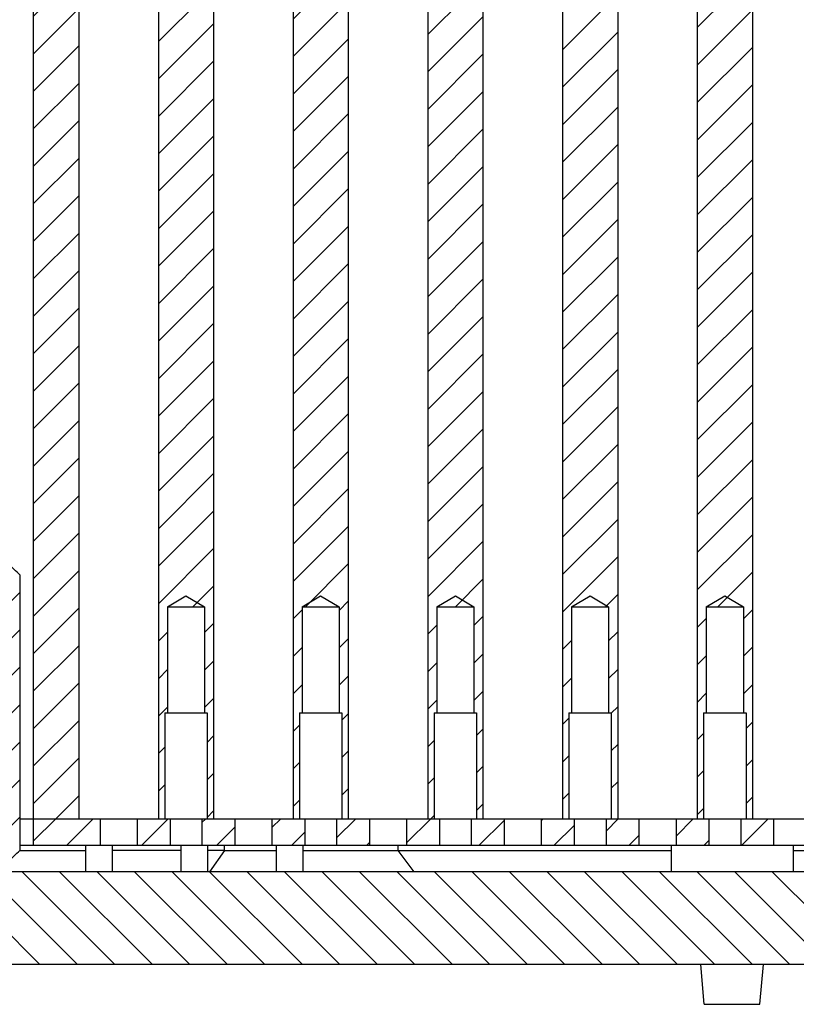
# Model space of a CAD drawing. Extents: x -1765 to 4890, y -3431 to 1272.
# Tile 152 of 189: x 3246 to 3275, y -2521 to -2484. Entities that reach past the tile are written whole.
import ezdxf

# ---------------------------------------------------------------- set-up
doc = ezdxf.new("R2010")
doc.units = 0
doc.linetypes.add('DASHED', pattern=[15, 7, -8])
doc.layers.get('0').update_dxf_attribs({"linetype": 'CONTINUOUS'})
doc.layers.add('1', color=7, linetype='CONTINUOUS')
pattern_1 = [(225, (0, 0), (0.70710678, -0.70710678), [])]

# ---------------------------------------------------------------- blocks, each defined once
blk = doc.blocks.new('PROBE_CARD_E7018-96550', base_point=(3018.194, -2516.251))
at = {"linetype": 'CONTINUOUS'}
h = blk.add_hatch(dxfattribs=at)
h.set_pattern_fill('USER', color=3, angle=135, pattern_type=0)
h.set_pattern_definition([(135, (0, 0), (-0.70710678, -0.70710678), [])])
h.paths.add_polyline_path([(3019.503, -2516.251), (3019.1, -2516.251), (3018.194, -2516.251), (3018.194, -2519.751), (3295.636, -2519.751), (3295.636, -2516.251), (3294.729, -2516.251), (3294.326, -2516.251), (3290.765, -2516.251), (3289.765, -2516.251), (3289.383, -2516.251), (3288.596, -2516.251), (3288.225, -2516.251), (3288.125, -2516.251), (3288.102, -2516.251), (3287.525, -2516.251), (3287.225, -2516.251), (3285.685, -2516.251), (3285.596, -2516.251), (3285.107, -2516.251), (3284.685, -2516.251), (3283.422, -2516.251), (3282.314, -2516.251), (3281.615, -2516.251), (3281.412, -2516.251), (3281.055, -2516.251), (3280.858, -2516.251), (3280.605, -2516.251), (3278.938, -2516.251), (3275.06, -2516.251), (3274.655, -2516.251), (3273.935, -2516.251), (3273.51, -2516.251), (3273.48, -2516.251), (3272.76, -2516.251), (3272.04, -2516.251), (3272.01, -2516.251), (3271.585, -2516.251), (3270.865, -2516.251), (3270.46, -2516.251), (3260.766, -2516.251), (3260.484, -2516.251), (3253.258, -2516.251), (3253.053, -2516.251), (3252.77, -2516.251), (3251.844, -2516.251), (3249.003, -2516.251), (3248.719, -2516.251), (3245.082, -2516.251), (3240.296, -2516.251), (3229.12, -2516.251), (3227.568, -2516.251), (3219, -2516.251), (3218.498, -2516.251), (3214.601, -2516.251), (3214.112, -2516.251), (3209.61, -2516.251), (3206.083, -2516.251), (3204.218, -2516.251), (3204.015, -2516.251), (3201.01, -2516.251), (3200.794, -2516.251), (3165.233, -2516.251), (3165.232, -2516.251), (3160.982, -2516.251), (3160.517, -2516.251), (3160.513, -2516.251), (3156.915, -2516.251), (3148.597, -2516.251), (3148.596, -2516.251), (3113.035, -2516.251), (3112.819, -2516.251), (3109.814, -2516.251), (3109.612, -2516.251), (3107.747, -2516.251), (3104.219, -2516.251), (3099.718, -2516.251), (3099.228, -2516.251), (3095.331, -2516.251), (3094.829, -2516.251), (3086.262, -2516.251), (3084.709, -2516.251), (3073.534, -2516.251), (3068.747, -2516.251), (3064.826, -2516.251), (3061.06, -2516.251), (3060.776, -2516.251), (3053.346, -2516.251), (3053.063, -2516.251), (3035.937, -2516.251), (3034.937, -2516.251), (3034.891, -2516.251), (3033.224, -2516.251), (3032.971, -2516.251), (3032.774, -2516.251), (3032.417, -2516.251), (3032.215, -2516.251), (3029.169, -2516.251), (3028.723, -2516.251), (3028.233, -2516.251), (3025.727, -2516.251), (3025.233, -2516.251)])
at = {"color": 7, "linetype": 'CONTINUOUS'}
for p, q in [((3248.719, -2516.251), (3245.082, -2516.251)), ((3249.003, -2516.251), (3248.719, -2516.251)), ((3251.844, -2516.251), (3249.003, -2516.251)), ((3252.77, -2516.251), (3251.844, -2516.251)), ((3253.053, -2516.251), (3252.77, -2516.251)), ((3253.258, -2516.251), (3253.053, -2516.251)), ((3260.484, -2516.251), (3253.258, -2516.251)), ((3260.766, -2516.251), (3260.484, -2516.251)), ((3270.46, -2516.251), (3260.766, -2516.251)), ((3270.865, -2516.251), (3270.46, -2516.251)), ((3271.585, -2516.251), (3270.865, -2516.251)), ((3272.01, -2516.251), (3271.585, -2516.251)), ((3272.04, -2516.251), (3272.01, -2516.251)), ((3272.76, -2516.251), (3272.04, -2516.251)), ((3273.48, -2516.251), (3272.76, -2516.251)), ((3273.51, -2516.251), (3273.48, -2516.251)), ((3273.935, -2516.251), (3273.51, -2516.251)), ((3274.655, -2516.251), (3273.935, -2516.251)), ((3275.06, -2516.251), (3274.655, -2516.251)), ((3278.938, -2516.251), (3275.06, -2516.251))]:
    blk.add_line(p, q, dxfattribs=at)
at = {"color": 3, "linetype": 'CONTINUOUS'}
blk.add_line((3295.636, -2519.751), (3018.194, -2519.751), dxfattribs=at)
blk = doc.blocks.new('PROBECARD_STIFFENER_1', base_point=(3004.515, -2504.251))
at = {"linetype": 'CONTINUOUS'}
h = blk.add_hatch(dxfattribs=at)
h.set_pattern_fill('USER', color=5, angle=225, pattern_type=0)
h.set_pattern_definition(pattern_1)
edge = h.paths.add_edge_path()
edge.add_line((3241.825, -2504.251), (3241.621, -2504.251))
edge.add_line((3241.621, -2504.251), (3240.296, -2504.251))
edge.add_spline(control_points=[(3240.296, -2504.251), (3240.211, -2504.335), (3240.041, -2504.501), (3239.871, -2504.668), (3239.786, -2504.751)], knot_values=[0, 0, 0, 0, 0.357023, 0.714046, 0.714046, 0.714046, 0.714046], degree=3, periodic=0)
edge.add_line((3239.786, -2504.751), (3239.786, -2515.751))
edge.add_spline(control_points=[(3239.786, -2515.751), (3239.871, -2515.835), (3240.041, -2516.001), (3240.211, -2516.168), (3240.296, -2516.251)], knot_values=[0, 0, 0, 0, 0.357023, 0.714046, 0.714046, 0.714046, 0.714046], degree=3, periodic=0)
edge.add_line((3240.296, -2516.251), (3245.082, -2516.251))
edge.add_spline(control_points=[(3245.082, -2516.251), (3245.218, -2516.118), (3245.489, -2515.851), (3245.76, -2515.585), (3245.896, -2515.451)], knot_values=[0, 0, 0, 0, 0.570578, 1.141156, 1.141156, 1.141156, 1.141156], degree=3, periodic=0)
edge.add_line((3245.896, -2515.451), (3245.896, -2505.051))
edge.add_spline(control_points=[(3245.896, -2505.051), (3245.76, -2504.918), (3245.489, -2504.651), (3245.218, -2504.385), (3245.082, -2504.251)], knot_values=[0, 0, 0, 0, 0.570578, 1.141156, 1.141156, 1.141156, 1.141156], degree=3, periodic=0)
edge.add_line((3245.082, -2504.251), (3241.825, -2504.251))
at = {"color": 5, "linetype": 'CONTINUOUS'}
for p, q in [((3245.896, -2505.051), (3245.896, -2515.451)), ((3245.896, -2515.451), (3248.395, -2515.451)), ((3251.987, -2515.451), (3249.395, -2515.451)), ((3253.619, -2515.451), (3252.987, -2515.451)), ((3253.619, -2515.451), (3255.579, -2515.451)), ((3256.579, -2515.451), (3260.168, -2515.451)), ((3260.168, -2515.451), (3270.46, -2515.451)), ((3275.06, -2515.451), (3278.138, -2515.451))]:
    blk.add_line(p, q, dxfattribs=at)
at = {"color": 1, "linetype": 'CONTINUOUS'}
for p, q in [((3253.619, -2515.451), (3253.619, -2515.251)), ((3260.168, -2515.451), (3260.168, -2515.251)), ((3253.619, -2515.451), (3253.053, -2516.251)), ((3260.766, -2516.251), (3260.168, -2515.451))]:
    blk.add_line(p, q, dxfattribs=at)
at = {"color": 5, "linetype": 'DASHED'}
for p, q in [((3249.003, -2516.251), (3245.082, -2516.251)), ((3251.844, -2516.251), (3249.003, -2516.251)), ((3253.053, -2516.251), (3251.844, -2516.251)), ((3253.258, -2516.251), (3253.053, -2516.251)), ((3260.766, -2516.251), (3253.258, -2516.251)), ((3270.46, -2516.251), (3260.766, -2516.251)), ((3270.865, -2516.251), (3270.46, -2516.251)), ((3271.585, -2516.251), (3270.865, -2516.251)), ((3272.01, -2516.251), (3271.585, -2516.251)), ((3272.04, -2516.251), (3272.01, -2516.251)), ((3272.76, -2516.251), (3272.04, -2516.251)), ((3273.48, -2516.251), (3272.76, -2516.251)), ((3273.51, -2516.251), (3273.48, -2516.251)), ((3273.935, -2516.251), (3273.51, -2516.251)), ((3274.655, -2516.251), (3273.935, -2516.251)), ((3275.06, -2516.251), (3274.655, -2516.251)), ((3278.938, -2516.251), (3275.06, -2516.251))]:
    blk.add_line(p, q, dxfattribs=at)
at = {"color": 5, "linetype": 'CONTINUOUS'}
for points in [[(3245.896, -2505.051), (3245.761, -2504.918), (3245.625, -2504.785), (3245.489, -2504.651), (3245.354, -2504.518), (3245.218, -2504.385), (3245.082, -2504.251)], [(3245.082, -2516.251), (3245.217, -2516.119), (3245.353, -2515.985), (3245.489, -2515.851), (3245.624, -2515.719), (3245.76, -2515.585), (3245.896, -2515.451)]]:
    blk.add_open_spline(points, degree=3, knots=[0, 0, 0, 0, 0.570578, 0.570578, 0.570578, 1.141156, 1.141156, 1.141156, 1.141156], dxfattribs=at)
blk = doc.blocks.new('PROBE_CARD_STIFFENER_E4155', base_point=(3004.515, -2504.251))
blk.add_blockref('PROBECARD_STIFFENER_1', (3004.515, -2504.251))
blk = doc.blocks.new('PROBE_CARD_STIFFNER_AS4155', base_point=(3004.515, -2493.251))
blk.add_blockref('PROBE_CARD_STIFFENER_E4155', (3004.515, -2504.251))
blk = doc.blocks.new('PROBE_CARD_ASSY', base_point=(3004.515, -2490.251))
for name, p in [('PROBE_CARD_STIFFNER_AS4155', (3004.515, -2493.251)), ('PROBE_CARD_E7018-96550', (3018.194, -2516.251))]:
    blk.add_blockref(name, p)
blk = doc.blocks.new('SEGMENT_160PIN', base_point=(3241.315, -2468.551))
at = {"linetype": 'CONTINUOUS'}
h = blk.add_hatch(dxfattribs=at)
h.set_pattern_fill('USER', color=1, angle=225, pattern_type=0)
h.set_pattern_definition(pattern_1)
h.paths.add_polyline_path([(3246.889, -2468.551), (3246.96, -2468.551), (3248.125, -2468.551), (3248.125, -2514.251), (3246.405, -2514.251), (3246.405, -2471.851), (3246.33, -2471.851), (3246.081, -2471.851), (3245.953, -2471.851), (3245.896, -2471.851), (3245.657, -2471.851), (3244.916, -2471.851), (3244.653, -2471.851), (3244.384, -2471.851), (3242.361, -2471.851), (3241.926, -2471.851), (3241.926, -2468.551), (3245.657, -2468.551), (3246.01, -2468.551), (3246.081, -2468.551)])
h = blk.add_hatch(dxfattribs=at)
h.set_pattern_fill('USER', color=1, angle=225, pattern_type=0)
h.set_pattern_definition(pattern_1)
h.paths.add_polyline_path([(3251.465, -2472.551), (3251.465, -2475.851), (3252.865, -2475.851), (3252.865, -2472.551), (3252.965, -2472.551), (3252.965, -2468.551), (3253.205, -2468.551), (3253.205, -2514.251), (3252.965, -2514.251), (3252.965, -2510.251), (3252.865, -2510.251), (3252.865, -2506.251), (3251.465, -2506.251), (3251.465, -2510.251), (3251.365, -2510.251), (3251.365, -2514.251), (3251.125, -2514.251), (3251.125, -2468.551), (3251.365, -2468.551), (3251.365, -2472.551)])
h = blk.add_hatch(dxfattribs=at)
h.set_pattern_fill('USER', color=1, angle=225, pattern_type=0)
h.set_pattern_definition(pattern_1)
h.paths.add_polyline_path([(3258.285, -2514.251), (3258.285, -2468.551), (3258.045, -2468.551), (3258.045, -2472.551), (3257.945, -2472.551), (3257.945, -2475.851), (3256.545, -2475.851), (3256.545, -2472.551), (3256.445, -2472.551), (3256.445, -2468.551), (3256.205, -2468.551), (3256.205, -2514.251), (3256.445, -2514.251), (3256.445, -2510.251), (3256.545, -2510.251), (3256.545, -2506.251), (3257.945, -2506.251), (3257.945, -2510.251), (3258.045, -2510.251), (3258.045, -2514.251)])
h = blk.add_hatch(dxfattribs=at)
h.set_pattern_fill('USER', color=1, angle=225, pattern_type=0)
h.set_pattern_definition(pattern_1)
h.paths.add_polyline_path([(3263.025, -2506.251), (3263.025, -2510.251), (3263.125, -2510.251), (3263.125, -2514.251), (3263.365, -2514.251), (3263.365, -2468.551), (3263.125, -2468.551), (3263.125, -2472.551), (3263.025, -2472.551), (3263.025, -2475.851), (3261.625, -2475.851), (3261.625, -2472.551), (3261.525, -2472.551), (3261.525, -2468.551), (3261.285, -2468.551), (3261.285, -2514.251), (3261.525, -2514.251), (3261.525, -2510.251), (3261.625, -2510.251), (3261.625, -2506.251)])
h = blk.add_hatch(dxfattribs=at)
h.set_pattern_fill('USER', color=1, angle=225, pattern_type=0)
h.set_pattern_definition(pattern_1)
h.paths.add_polyline_path([(3266.605, -2514.251), (3266.605, -2510.251), (3266.705, -2510.251), (3266.705, -2506.251), (3268.105, -2506.251), (3268.105, -2510.251), (3268.205, -2510.251), (3268.205, -2514.251), (3268.445, -2514.251), (3268.445, -2468.551), (3268.205, -2468.551), (3268.205, -2472.551), (3268.105, -2472.551), (3268.105, -2475.851), (3266.705, -2475.851), (3266.705, -2472.551), (3266.605, -2472.551), (3266.605, -2468.551), (3266.365, -2468.551), (3266.365, -2514.251)])
h = blk.add_hatch(dxfattribs=at)
h.set_pattern_fill('USER', color=1, angle=225, pattern_type=0)
h.set_pattern_definition(pattern_1)
h.paths.add_polyline_path([(3273.185, -2506.251), (3273.185, -2510.251), (3273.285, -2510.251), (3273.285, -2514.251), (3273.525, -2514.251), (3273.525, -2468.551), (3273.285, -2468.551), (3273.285, -2472.551), (3273.185, -2472.551), (3273.185, -2475.851), (3271.785, -2475.851), (3271.785, -2472.551), (3271.685, -2472.551), (3271.685, -2468.551), (3271.445, -2468.551), (3271.445, -2514.251), (3271.685, -2514.251), (3271.685, -2510.251), (3271.785, -2510.251), (3271.785, -2506.251)])
at = {"color": 7, "linetype": 'CONTINUOUS'}
for p, q in [((3248.125, -2468.551), (3248.125, -2514.251)), ((3251.125, -2468.551), (3251.125, -2514.251)), ((3253.205, -2468.551), (3253.205, -2514.251)), ((3256.205, -2468.551), (3256.205, -2514.251)), ((3258.285, -2468.551), (3258.285, -2514.251)), ((3261.285, -2468.551), (3261.285, -2514.251)), ((3263.365, -2468.551), (3263.365, -2514.251)), ((3266.365, -2468.551), (3266.365, -2514.251)), ((3268.445, -2468.551), (3268.445, -2514.251)), ((3271.445, -2468.551), (3271.445, -2514.251)), ((3273.525, -2468.551), (3273.525, -2514.251)), ((3246.405, -2471.851), (3246.405, -2514.251)), ((3251.465, -2506.251), (3251.465, -2510.251)), ((3251.465, -2506.251), (3252.865, -2506.251)), ((3252.865, -2506.251), (3252.865, -2510.251)), ((3256.545, -2506.251), (3256.545, -2510.251)), ((3256.545, -2506.251), (3257.945, -2506.251)), ((3257.945, -2506.251), (3257.945, -2510.251)), ((3261.625, -2506.251), (3261.625, -2510.251)), ((3261.625, -2506.251), (3263.025, -2506.251)), ((3263.025, -2506.251), (3263.025, -2510.251)), ((3266.705, -2506.251), (3266.705, -2510.251)), ((3266.705, -2506.251), (3268.105, -2506.251)), ((3268.105, -2506.251), (3268.105, -2510.251)), ((3271.785, -2506.251), (3271.785, -2510.251)), ((3271.785, -2506.251), (3273.185, -2506.251)), ((3273.185, -2506.251), (3273.185, -2510.251)), ((3251.365, -2510.251), (3251.365, -2514.251)), ((3251.365, -2510.251), (3251.465, -2510.251)), ((3251.465, -2510.251), (3252.165, -2510.251)), ((3252.165, -2510.251), (3252.865, -2510.251)), ((3252.865, -2510.251), (3252.965, -2510.251)), ((3252.965, -2510.251), (3252.965, -2514.251)), ((3256.445, -2510.251), (3256.445, -2514.251)), ((3256.445, -2510.251), (3256.545, -2510.251)), ((3256.545, -2510.251), (3257.245, -2510.251)), ((3257.245, -2510.251), (3257.945, -2510.251)), ((3257.945, -2510.251), (3258.045, -2510.251)), ((3258.045, -2510.251), (3258.045, -2514.251)), ((3261.525, -2510.251), (3261.525, -2514.251)), ((3261.525, -2510.251), (3261.625, -2510.251)), ((3261.625, -2510.251), (3262.325, -2510.251)), ((3262.325, -2510.251), (3263.025, -2510.251)), ((3263.025, -2510.251), (3263.125, -2510.251)), ((3263.125, -2510.251), (3263.125, -2514.251)), ((3266.605, -2510.251), (3266.605, -2514.251)), ((3266.605, -2510.251), (3266.705, -2510.251)), ((3266.705, -2510.251), (3267.405, -2510.251)), ((3267.405, -2510.251), (3268.105, -2510.251)), ((3268.105, -2510.251), (3268.205, -2510.251)), ((3268.205, -2510.251), (3268.205, -2514.251)), ((3271.685, -2510.251), (3271.685, -2514.251)), ((3271.685, -2510.251), (3271.785, -2510.251)), ((3271.785, -2510.251), (3272.485, -2510.251)), ((3272.485, -2510.251), (3273.185, -2510.251)), ((3273.185, -2510.251), (3273.285, -2510.251)), ((3273.285, -2510.251), (3273.285, -2514.251)), ((3245.896, -2514.251), (3246.405, -2514.251)), ((3246.405, -2514.251), (3248.125, -2514.251)), ((3251.125, -2514.251), (3251.365, -2514.251)), ((3252.965, -2514.251), (3253.205, -2514.251)), ((3256.205, -2514.251), (3256.445, -2514.251)), ((3258.045, -2514.251), (3258.285, -2514.251)), ((3261.285, -2514.251), (3261.525, -2514.251)), ((3263.125, -2514.251), (3263.365, -2514.251)), ((3266.365, -2514.251), (3266.605, -2514.251)), ((3268.205, -2514.251), (3268.445, -2514.251)), ((3271.445, -2514.251), (3271.685, -2514.251)), ((3273.285, -2514.251), (3273.525, -2514.251))]:
    blk.add_line(p, q, dxfattribs=at)
at = {"color": 7, "linetype": 'DASHED'}
for p, q in [((3248.125, -2514.251), (3248.925, -2514.251)), ((3248.925, -2514.251), (3249.625, -2514.251)), ((3249.625, -2514.251), (3250.325, -2514.251)), ((3250.325, -2514.251), (3251.125, -2514.251)), ((3251.365, -2514.251), (3251.565, -2514.251)), ((3251.565, -2514.251), (3252.165, -2514.251)), ((3252.165, -2514.251), (3252.765, -2514.251)), ((3252.765, -2514.251), (3252.965, -2514.251)), ((3253.205, -2514.251), (3254.005, -2514.251)), ((3254.005, -2514.251), (3254.705, -2514.251)), ((3254.705, -2514.251), (3255.405, -2514.251)), ((3255.405, -2514.251), (3256.205, -2514.251)), ((3256.445, -2514.251), (3256.645, -2514.251)), ((3256.645, -2514.251), (3257.245, -2514.251)), ((3257.245, -2514.251), (3257.845, -2514.251)), ((3257.845, -2514.251), (3258.045, -2514.251)), ((3258.285, -2514.251), (3259.085, -2514.251)), ((3259.085, -2514.251), (3259.785, -2514.251)), ((3259.785, -2514.251), (3260.485, -2514.251)), ((3260.485, -2514.251), (3261.285, -2514.251)), ((3261.525, -2514.251), (3261.725, -2514.251)), ((3261.725, -2514.251), (3262.325, -2514.251)), ((3262.325, -2514.251), (3262.925, -2514.251)), ((3262.925, -2514.251), (3263.125, -2514.251)), ((3263.365, -2514.251), (3264.165, -2514.251)), ((3264.165, -2514.251), (3264.865, -2514.251)), ((3264.865, -2514.251), (3265.565, -2514.251)), ((3265.565, -2514.251), (3266.365, -2514.251)), ((3266.605, -2514.251), (3266.805, -2514.251)), ((3266.805, -2514.251), (3267.405, -2514.251)), ((3267.405, -2514.251), (3268.005, -2514.251)), ((3268.005, -2514.251), (3268.205, -2514.251)), ((3268.445, -2514.251), (3269.245, -2514.251)), ((3269.245, -2514.251), (3269.945, -2514.251)), ((3269.945, -2514.251), (3270.645, -2514.251)), ((3270.645, -2514.251), (3271.445, -2514.251)), ((3271.685, -2514.251), (3271.885, -2514.251)), ((3271.885, -2514.251), (3272.485, -2514.251)), ((3272.485, -2514.251), (3273.085, -2514.251)), ((3273.085, -2514.251), (3273.285, -2514.251)), ((3273.525, -2514.251), (3274.325, -2514.251)), ((3274.325, -2514.251), (3275.025, -2514.251)), ((3275.025, -2514.251), (3275.301, -2514.251))]:
    blk.add_line(p, q, dxfattribs=at)
blk = doc.blocks.new('SEGMENT_160PIN_E7018-22555', base_point=(3241.315, -2468.551))
blk.add_blockref('SEGMENT_160PIN', (3241.315, -2468.551))
blk = doc.blocks.new('INSULATOR_BOT_E7018-25455', base_point=(3245.896, -2514.251))
at = {"linetype": 'CONTINUOUS'}
h = blk.add_hatch(dxfattribs=at)
h.set_pattern_fill('USER', color=1, angle=225, pattern_type=0)
h.set_pattern_definition(pattern_1)
h.paths.add_polyline_path([(3248.925, -2515.251), (3248.925, -2514.251), (3248.125, -2514.251), (3246.405, -2514.251), (3246.405, -2515.251)])
h = blk.add_hatch(dxfattribs=at)
h.set_pattern_fill('USER', color=1, angle=225, pattern_type=0)
h.set_pattern_definition(pattern_1)
h.paths.add_polyline_path([(3251.565, -2514.251), (3251.565, -2515.251), (3250.325, -2515.251), (3250.325, -2514.251), (3251.125, -2514.251), (3251.365, -2514.251)])
h = blk.add_hatch(dxfattribs=at)
h.set_pattern_fill('USER', color=1, angle=225, pattern_type=0)
h.set_pattern_definition(pattern_1)
h.paths.add_polyline_path([(3254.005, -2515.251), (3252.765, -2515.251), (3252.765, -2514.251), (3252.965, -2514.251), (3253.205, -2514.251), (3254.005, -2514.251)])
h = blk.add_hatch(dxfattribs=at)
h.set_pattern_fill('USER', color=1, angle=225, pattern_type=0)
h.set_pattern_definition(pattern_1)
h.paths.add_polyline_path([(3256.645, -2514.251), (3256.645, -2515.251), (3255.405, -2515.251), (3255.405, -2514.251), (3256.205, -2514.251), (3256.445, -2514.251)])
h = blk.add_hatch(dxfattribs=at)
h.set_pattern_fill('USER', color=1, angle=225, pattern_type=0)
h.set_pattern_definition(pattern_1)
h.paths.add_polyline_path([(3259.085, -2515.251), (3257.845, -2515.251), (3257.845, -2514.251), (3258.045, -2514.251), (3258.285, -2514.251), (3259.085, -2514.251)])
h = blk.add_hatch(dxfattribs=at)
h.set_pattern_fill('USER', color=1, angle=225, pattern_type=0)
h.set_pattern_definition(pattern_1)
h.paths.add_polyline_path([(3261.285, -2514.251), (3261.525, -2514.251), (3261.725, -2514.251), (3261.725, -2515.251), (3260.485, -2515.251), (3260.485, -2514.251)])
h = blk.add_hatch(dxfattribs=at)
h.set_pattern_fill('USER', color=1, angle=225, pattern_type=0)
h.set_pattern_definition(pattern_1)
h.paths.add_polyline_path([(3263.125, -2514.251), (3263.365, -2514.251), (3264.165, -2514.251), (3264.165, -2515.251), (3262.925, -2515.251), (3262.925, -2514.251)])
h = blk.add_hatch(dxfattribs=at)
h.set_pattern_fill('USER', color=1, angle=225, pattern_type=0)
h.set_pattern_definition(pattern_1)
h.paths.add_polyline_path([(3266.805, -2515.251), (3265.565, -2515.251), (3265.565, -2514.251), (3266.365, -2514.251), (3266.605, -2514.251), (3266.805, -2514.251)])
h = blk.add_hatch(dxfattribs=at)
h.set_pattern_fill('USER', color=1, angle=225, pattern_type=0)
h.set_pattern_definition(pattern_1)
h.paths.add_polyline_path([(3269.245, -2514.251), (3269.245, -2515.251), (3268.005, -2515.251), (3268.005, -2514.251), (3268.205, -2514.251), (3268.445, -2514.251)])
h = blk.add_hatch(dxfattribs=at)
h.set_pattern_fill('USER', color=1, angle=225, pattern_type=0)
h.set_pattern_definition(pattern_1)
h.paths.add_polyline_path([(3271.885, -2515.251), (3270.645, -2515.251), (3270.645, -2514.251), (3271.445, -2514.251), (3271.685, -2514.251), (3271.885, -2514.251)])
h = blk.add_hatch(dxfattribs=at)
h.set_pattern_fill('USER', color=1, angle=225, pattern_type=0)
h.set_pattern_definition(pattern_1)
h.paths.add_polyline_path([(3274.325, -2515.251), (3274.325, -2514.251), (3273.525, -2514.251), (3273.285, -2514.251), (3273.085, -2514.251), (3273.085, -2515.251)])
h = blk.add_hatch(dxfattribs=at)
h.set_pattern_fill('USER', color=1, angle=225, pattern_type=0)
h.set_pattern_definition(pattern_1)
h.paths.add_polyline_path([(3275.725, -2515.251), (3276.965, -2515.251), (3276.965, -2514.251), (3276.765, -2514.251), (3276.525, -2514.251), (3275.725, -2514.251)])
h = blk.add_hatch(dxfattribs=at)
h.set_pattern_fill('USER', color=1, angle=225, pattern_type=0)
h.set_pattern_definition(pattern_1)
h.paths.add_polyline_path([(3279.405, -2515.251), (3278.438, -2515.251), (3278.165, -2515.251), (3278.165, -2514.251), (3278.365, -2514.251), (3278.605, -2514.251), (3279.405, -2514.251)])
h = blk.add_hatch(dxfattribs=at)
h.set_pattern_fill('USER', color=1, angle=225, pattern_type=0)
h.set_pattern_definition(pattern_1)
h.paths.add_polyline_path([(3282.045, -2514.251), (3282.045, -2515.251), (3280.805, -2515.251), (3280.805, -2514.251), (3281.605, -2514.251), (3281.845, -2514.251)])
h = blk.add_hatch(dxfattribs=at)
h.set_pattern_fill('USER', color=1, angle=225, pattern_type=0)
h.set_pattern_definition(pattern_1)
h.paths.add_polyline_path([(3284.485, -2514.251), (3284.485, -2515.251), (3283.245, -2515.251), (3283.245, -2514.251), (3283.445, -2514.251), (3283.685, -2514.251)])
h = blk.add_hatch(dxfattribs=at)
h.set_pattern_fill('USER', color=1, angle=225, pattern_type=0)
h.set_pattern_definition(pattern_1)
h.paths.add_polyline_path([(3287.125, -2515.251), (3285.885, -2515.251), (3285.885, -2514.251), (3286.685, -2514.251), (3286.925, -2514.251), (3287.125, -2514.251)])
h = blk.add_hatch(dxfattribs=at)
h.set_pattern_fill('USER', color=1, angle=225, pattern_type=0)
h.set_pattern_definition(pattern_1)
h.paths.add_polyline_path([(3289.565, -2515.251), (3288.325, -2515.251), (3288.325, -2514.251), (3288.525, -2514.251), (3288.765, -2514.251), (3289.565, -2514.251)])
h = blk.add_hatch(dxfattribs=at)
h.set_pattern_fill('USER', color=1, angle=225, pattern_type=0)
h.set_pattern_definition(pattern_1)
h.paths.add_polyline_path([(3293.118, -2515.251), (3290.965, -2515.251), (3290.965, -2514.251), (3291.765, -2514.251), (3293.118, -2514.251)])
at = {"color": 7, "linetype": 'CONTINUOUS'}
for p, q in [((3245.896, -2514.251), (3246.405, -2514.251)), ((3246.405, -2514.251), (3246.405, -2515.251)), ((3246.405, -2514.251), (3248.125, -2514.251)), ((3248.125, -2514.251), (3248.925, -2514.251)), ((3248.925, -2514.251), (3249.625, -2514.251)), ((3248.925, -2514.251), (3248.925, -2515.251)), ((3249.625, -2514.251), (3250.325, -2514.251)), ((3250.325, -2514.251), (3250.325, -2515.251)), ((3250.325, -2514.251), (3251.125, -2514.251)), ((3251.125, -2514.251), (3251.365, -2514.251)), ((3251.365, -2514.251), (3251.565, -2514.251)), ((3251.565, -2514.251), (3251.565, -2515.251)), ((3251.565, -2514.251), (3252.165, -2514.251)), ((3252.165, -2514.251), (3252.765, -2514.251)), ((3252.765, -2514.251), (3252.765, -2515.251)), ((3252.765, -2514.251), (3252.965, -2514.251)), ((3252.965, -2514.251), (3253.205, -2514.251)), ((3253.205, -2514.251), (3254.005, -2514.251)), ((3254.005, -2514.251), (3254.705, -2514.251)), ((3254.005, -2514.251), (3254.005, -2515.251)), ((3254.705, -2514.251), (3255.405, -2514.251)), ((3255.405, -2514.251), (3256.205, -2514.251)), ((3255.405, -2514.251), (3255.405, -2515.251)), ((3256.205, -2514.251), (3256.445, -2514.251)), ((3256.445, -2514.251), (3256.645, -2514.251)), ((3256.645, -2514.251), (3256.645, -2515.251)), ((3256.645, -2514.251), (3257.245, -2514.251)), ((3257.245, -2514.251), (3257.845, -2514.251)), ((3257.845, -2514.251), (3258.045, -2514.251)), ((3257.845, -2514.251), (3257.845, -2515.251)), ((3258.045, -2514.251), (3258.285, -2514.251)), ((3258.285, -2514.251), (3259.085, -2514.251)), ((3259.085, -2514.251), (3259.785, -2514.251)), ((3259.085, -2514.251), (3259.085, -2515.251)), ((3259.785, -2514.251), (3260.485, -2514.251)), ((3260.485, -2514.251), (3260.485, -2515.251)), ((3260.485, -2514.251), (3261.285, -2514.251)), ((3261.285, -2514.251), (3261.525, -2514.251)), ((3261.525, -2514.251), (3261.725, -2514.251)), ((3261.725, -2514.251), (3261.725, -2515.251)), ((3261.725, -2514.251), (3262.325, -2514.251)), ((3262.325, -2514.251), (3262.925, -2514.251)), ((3262.925, -2514.251), (3262.925, -2515.251)), ((3262.925, -2514.251), (3263.125, -2514.251)), ((3263.125, -2514.251), (3263.365, -2514.251)), ((3263.365, -2514.251), (3264.165, -2514.251)), ((3264.165, -2514.251), (3264.165, -2515.251)), ((3264.165, -2514.251), (3264.865, -2514.251)), ((3264.865, -2514.251), (3265.565, -2514.251)), ((3265.565, -2514.251), (3265.565, -2515.251)), ((3265.565, -2514.251), (3266.365, -2514.251)), ((3266.365, -2514.251), (3266.605, -2514.251)), ((3266.605, -2514.251), (3266.805, -2514.251)), ((3266.805, -2514.251), (3267.405, -2514.251)), ((3266.805, -2514.251), (3266.805, -2515.251)), ((3267.405, -2514.251), (3268.005, -2514.251)), ((3268.005, -2514.251), (3268.205, -2514.251)), ((3268.005, -2514.251), (3268.005, -2515.251)), ((3268.205, -2514.251), (3268.445, -2514.251)), ((3268.445, -2514.251), (3269.245, -2514.251)), ((3269.245, -2514.251), (3269.245, -2515.251)), ((3269.245, -2514.251), (3269.945, -2514.251)), ((3269.945, -2514.251), (3270.645, -2514.251)), ((3270.645, -2514.251), (3270.645, -2515.251)), ((3270.645, -2514.251), (3271.445, -2514.251)), ((3271.445, -2514.251), (3271.685, -2514.251)), ((3271.685, -2514.251), (3271.885, -2514.251)), ((3271.885, -2514.251), (3272.485, -2514.251)), ((3271.885, -2514.251), (3271.885, -2515.251)), ((3272.485, -2514.251), (3273.085, -2514.251)), ((3273.085, -2514.251), (3273.285, -2514.251)), ((3273.085, -2514.251), (3273.085, -2515.251)), ((3273.285, -2514.251), (3273.525, -2514.251)), ((3273.525, -2514.251), (3274.325, -2514.251)), ((3274.325, -2514.251), (3274.325, -2515.251)), ((3274.325, -2514.251), (3275.025, -2514.251)), ((3275.025, -2514.251), (3275.301, -2514.251)), ((3275.301, -2514.251), (3275.725, -2514.251)), ((3275.725, -2514.251), (3276.525, -2514.251)), ((3275.725, -2514.251), (3275.725, -2515.251)), ((3276.525, -2514.251), (3276.765, -2514.251)), ((3276.765, -2514.251), (3276.965, -2514.251)), ((3276.965, -2514.251), (3277.138, -2514.251)), ((3276.965, -2514.251), (3276.965, -2515.251)), ((3277.138, -2514.251), (3277.481, -2514.251)), ((3277.481, -2514.251), (3277.565, -2514.251)), ((3277.565, -2514.251), (3278.138, -2514.251)), ((3277.565, -2514.251), (3277.565, -2514.251)), ((3278.138, -2514.251), (3278.165, -2514.251)), ((3278.165, -2514.251), (3278.165, -2515.251)), ((3278.165, -2514.251), (3278.365, -2514.251)), ((3278.365, -2514.251), (3278.605, -2514.251)), ((3278.605, -2514.251), (3279.405, -2514.251)), ((3279.405, -2514.251), (3279.461, -2514.251)), ((3279.405, -2514.251), (3279.405, -2515.251)), ((3279.461, -2514.251), (3279.562, -2514.251)), ((3279.765, -2514.251), (3279.562, -2514.251)), ((3279.867, -2514.251), (3279.765, -2514.251)), ((3279.867, -2514.251), (3280.105, -2514.251)), ((3280.105, -2514.251), (3280.805, -2514.251)), ((3280.805, -2514.251), (3280.805, -2515.251)), ((3280.805, -2514.251), (3281.605, -2514.251)), ((3281.605, -2514.251), (3281.845, -2514.251)), ((3281.845, -2514.251), (3282.045, -2514.251)), ((3282.045, -2514.251), (3282.045, -2515.251)), ((3282.045, -2514.251), (3282.645, -2514.251)), ((3282.645, -2514.251), (3283.245, -2514.251)), ((3283.245, -2514.251), (3283.245, -2515.251)), ((3283.245, -2514.251), (3283.445, -2514.251)), ((3283.445, -2514.251), (3283.685, -2514.251)), ((3283.685, -2514.251), (3284.485, -2514.251)), ((3284.485, -2514.251), (3284.535, -2514.251)), ((3284.485, -2514.251), (3284.485, -2515.251)), ((3285.835, -2514.251), (3285.885, -2514.251)), ((3285.885, -2514.251), (3286.685, -2514.251)), ((3285.885, -2514.251), (3285.885, -2515.251)), ((3286.685, -2514.251), (3286.925, -2514.251)), ((3286.925, -2514.251), (3287.125, -2514.251)), ((3287.125, -2514.251), (3287.225, -2514.251)), ((3287.125, -2514.251), (3287.125, -2515.251)), ((3288.225, -2514.251), (3288.325, -2514.251)), ((3288.325, -2514.251), (3288.525, -2514.251)), ((3288.325, -2514.251), (3288.325, -2515.251)), ((3288.525, -2514.251), (3288.765, -2514.251)), ((3288.765, -2514.251), (3289.565, -2514.251)), ((3289.565, -2514.251), (3289.615, -2514.251)), ((3289.565, -2514.251), (3289.565, -2515.251)), ((3290.915, -2514.251), (3290.965, -2514.251)), ((3290.965, -2514.251), (3291.765, -2514.251)), ((3290.965, -2514.251), (3290.965, -2515.251)), ((3291.765, -2514.251), (3293.118, -2514.251)), ((3293.118, -2514.251), (3293.118, -2515.251)), ((3245.896, -2515.251), (3246.405, -2515.251)), ((3246.405, -2515.251), (3248.925, -2515.251)), ((3248.925, -2515.251), (3249.625, -2515.251)), ((3249.625, -2515.251), (3250.325, -2515.251)), ((3250.325, -2515.251), (3251.565, -2515.251)), ((3251.565, -2515.251), (3252.165, -2515.251)), ((3252.165, -2515.251), (3252.765, -2515.251)), ((3252.765, -2515.251), (3254.005, -2515.251)), ((3254.005, -2515.251), (3254.705, -2515.251)), ((3254.705, -2515.251), (3255.405, -2515.251)), ((3255.405, -2515.251), (3256.645, -2515.251)), ((3256.645, -2515.251), (3257.245, -2515.251)), ((3257.245, -2515.251), (3257.845, -2515.251)), ((3257.845, -2515.251), (3259.085, -2515.251)), ((3259.085, -2515.251), (3259.785, -2515.251)), ((3259.785, -2515.251), (3260.485, -2515.251)), ((3260.485, -2515.251), (3261.725, -2515.251)), ((3261.725, -2515.251), (3262.325, -2515.251)), ((3262.325, -2515.251), (3262.925, -2515.251)), ((3262.925, -2515.251), (3264.165, -2515.251)), ((3264.165, -2515.251), (3264.865, -2515.251)), ((3264.865, -2515.251), (3265.565, -2515.251)), ((3265.565, -2515.251), (3266.805, -2515.251)), ((3266.805, -2515.251), (3267.405, -2515.251)), ((3267.405, -2515.251), (3268.005, -2515.251)), ((3268.005, -2515.251), (3269.245, -2515.251)), ((3269.245, -2515.251), (3269.945, -2515.251)), ((3269.945, -2515.251), (3270.645, -2515.251)), ((3270.645, -2515.251), (3271.885, -2515.251)), ((3271.885, -2515.251), (3272.485, -2515.251)), ((3272.485, -2515.251), (3273.085, -2515.251)), ((3273.085, -2515.251), (3274.325, -2515.251)), ((3274.325, -2515.251), (3275.025, -2515.251)), ((3275.025, -2515.251), (3275.725, -2515.251)), ((3275.725, -2515.251), (3276.965, -2515.251)), ((3276.965, -2515.251), (3277.565, -2515.251)), ((3277.565, -2515.251), (3278.138, -2515.251)), ((3278.138, -2515.251), (3278.165, -2515.251)), ((3278.165, -2515.251), (3278.438, -2515.251)), ((3278.438, -2515.251), (3279.405, -2515.251)), ((3279.405, -2515.251), (3280.105, -2515.251)), ((3280.105, -2515.251), (3280.805, -2515.251)), ((3280.805, -2515.251), (3282.045, -2515.251)), ((3282.045, -2515.251), (3282.645, -2515.251)), ((3282.645, -2515.251), (3283.245, -2515.251)), ((3283.245, -2515.251), (3284.485, -2515.251)), ((3284.485, -2515.251), (3284.685, -2515.251)), ((3285.685, -2515.251), (3285.885, -2515.251)), ((3285.885, -2515.251), (3287.125, -2515.251)), ((3287.125, -2515.251), (3287.225, -2515.251)), ((3288.225, -2515.251), (3288.325, -2515.251)), ((3288.325, -2515.251), (3289.565, -2515.251)), ((3289.565, -2515.251), (3289.765, -2515.251)), ((3290.765, -2515.251), (3290.965, -2515.251)), ((3290.965, -2515.251), (3293.118, -2515.251))]:
    blk.add_line(p, q, dxfattribs=at)
blk = doc.blocks.new('SIG_POGO_21_1_6', base_point=(3251.587, -2467.751))
at = {"color": 7, "linetype": 'CONTINUOUS'}
for p, q in [((3251.987, -2516.251), (3251.987, -2515.251)), ((3252.987, -2516.251), (3252.987, -2515.251))]:
    blk.add_line(p, q, dxfattribs=at)
blk = doc.blocks.new('SIG_POGO_21_1_7', base_point=(3255.179, -2467.751))
at = {"color": 7, "linetype": 'CONTINUOUS'}
for p, q in [((3255.579, -2516.251), (3255.579, -2515.251)), ((3256.579, -2516.251), (3256.579, -2515.251))]:
    blk.add_line(p, q, dxfattribs=at)
blk = doc.blocks.new('SIG_POGO_21_1_5', base_point=(3247.995, -2467.351))
at = {"color": 7, "linetype": 'CONTINUOUS'}
for p, q in [((3248.395, -2516.251), (3248.395, -2515.251)), ((3249.395, -2516.251), (3249.395, -2515.251))]:
    blk.add_line(p, q, dxfattribs=at)
blk = doc.blocks.new('SIGNAL_PIN_SET', base_point=(3241.315, -2464.251))
for name, p in [('SIG_POGO_21_1_5', (3247.995, -2467.351)), ('SIG_POGO_21_1_6', (3251.587, -2467.751)), ('SIG_POGO_21_1_7', (3255.179, -2467.751))]:
    blk.add_blockref(name, p)
blk = doc.blocks.new('SEGMENT_160PIN_ASSY_E72555', base_point=(3241.315, -2464.251))
for name, p in [('SIGNAL_PIN_SET', (3241.315, -2464.251)), ('SEGMENT_160PIN_E7018-22555', (3241.315, -2468.551)), ('INSULATOR_BOT_E7018-25455', (3245.896, -2514.251))]:
    blk.add_blockref(name, p)
blk = doc.blocks.new('PLUG_MALE_E7002-23251', base_point=(3270.46, -2515.251))
at = {"color": 7, "linetype": 'CONTINUOUS'}
for p, q in [((3270.46, -2515.251), (3270.46, -2516.251)), ((3275.06, -2515.251), (3275.06, -2516.251))]:
    blk.add_line(p, q, dxfattribs=at)
at = {"color": 7, "linetype": 'DASHED'}
for p, q in [((3270.865, -2516.251), (3270.46, -2516.251)), ((3271.585, -2516.251), (3270.865, -2516.251)), ((3272.01, -2516.251), (3271.585, -2516.251)), ((3272.04, -2516.251), (3272.01, -2516.251)), ((3272.76, -2516.251), (3272.04, -2516.251)), ((3273.48, -2516.251), (3272.76, -2516.251)), ((3273.51, -2516.251), (3273.48, -2516.251)), ((3273.935, -2516.251), (3273.51, -2516.251)), ((3274.655, -2516.251), (3273.935, -2516.251)), ((3275.06, -2516.251), (3274.655, -2516.251))]:
    blk.add_line(p, q, dxfattribs=at)
blk = doc.blocks.new('PLUG_MALE_E7002-23252', base_point=(3270.46, -2515.251))
at = {"color": 7, "linetype": 'CONTINUOUS'}
for p, q in [((3270.46, -2515.251), (3270.46, -2516.251)), ((3275.06, -2515.251), (3275.06, -2516.251)), ((3271.71, -2521.251), (3271.579, -2519.751)), ((3273.81, -2521.251), (3273.941, -2519.751)), ((3271.71, -2521.251), (3273.81, -2521.251))]:
    blk.add_line(p, q, dxfattribs=at)
at = {"color": 7, "linetype": 'DASHED'}
for p, q in [((3270.865, -2516.251), (3270.46, -2516.251)), ((3271.585, -2516.251), (3270.865, -2516.251)), ((3272.01, -2516.251), (3271.585, -2516.251)), ((3272.04, -2516.251), (3272.01, -2516.251)), ((3272.76, -2516.251), (3272.04, -2516.251)), ((3273.48, -2516.251), (3272.76, -2516.251)), ((3273.51, -2516.251), (3273.48, -2516.251)), ((3273.935, -2516.251), (3273.51, -2516.251)), ((3274.655, -2516.251), (3273.935, -2516.251)), ((3275.06, -2516.251), (3274.655, -2516.251))]:
    blk.add_line(p, q, dxfattribs=at)
blk = doc.blocks.new('100A_PIN_ASSY', base_point=(3270.46, -2461.251))
for name in ['PLUG_MALE_E7002-23251', 'PLUG_MALE_E7002-23252']:
    blk.add_blockref(name, (3270.46, -2515.251))
blk = doc.blocks.new('WPIF_12INCH', base_point=(2906.615, -2447.851))
for name, p in [('PROBE_CARD_ASSY', (3004.515, -2490.251)), ('100A_PIN_ASSY', (3270.46, -2461.251)), ('SEGMENT_160PIN_ASSY_E72555', (3241.315, -2464.251))]:
    blk.add_blockref(name, p)
blk = doc.blocks.new('B-B', base_point=(3030.161, -2455.88))
at = {"layer": '1', "color": 7, "linetype": 'CONTINUOUS'}
for p, q in [((3251.465, -2506.251), (3252.165, -2505.847)), ((3252.165, -2505.847), (3252.865, -2506.251)), ((3256.545, -2506.251), (3257.245, -2505.847)), ((3257.245, -2505.847), (3257.945, -2506.251)), ((3261.625, -2506.251), (3262.325, -2505.847)), ((3262.325, -2505.847), (3263.025, -2506.251)), ((3266.705, -2506.251), (3267.405, -2505.847)), ((3267.405, -2505.847), (3268.105, -2506.251)), ((3271.785, -2506.251), (3272.485, -2505.847)), ((3272.485, -2505.847), (3273.185, -2506.251))]:
    blk.add_line(p, q, dxfattribs=at)
blk.add_blockref('WPIF_12INCH', (2906.615, -2447.851))
blk = doc.blocks.new('1', base_point=(2845.413, -2487.084))
blk.add_blockref('B-B', (3030.161, -2455.88))
blk = doc.blocks.new('E7018-90050', base_point=(2906.615, -2573.992))
at = {"layer": '1'}
blk.add_blockref('1', (2845.413, -2487.084), dxfattribs=at)

msp = doc.modelspace()

# ---------------------------------------------------------------- block references
msp.add_blockref('E7018-90050', (2906.615, -2573.992))

doc.saveas('drawing.dxf')
